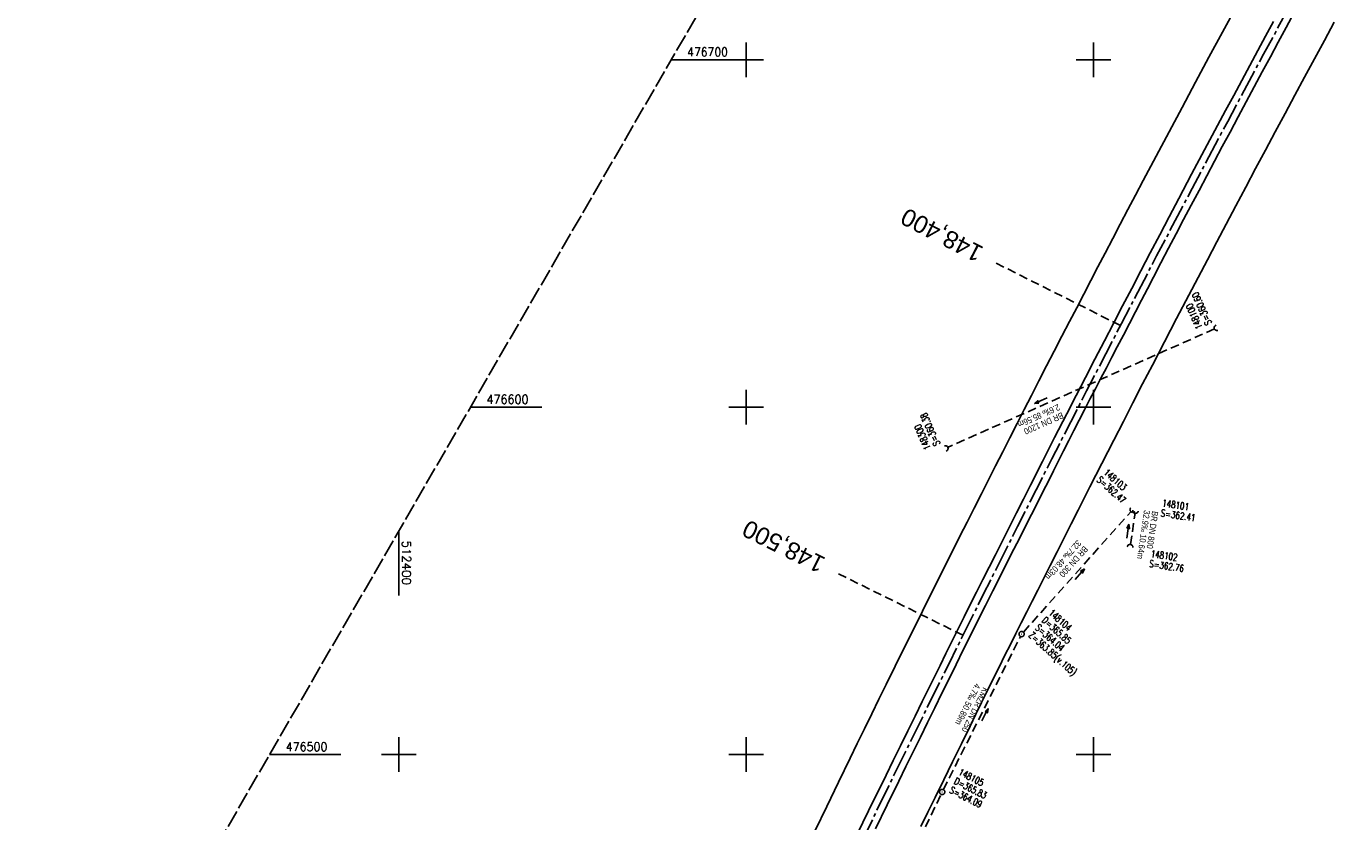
# Model space of a CAD drawing. Extents: x 512293 to 513004, y 476235 to 477180.
# Tile 2 of 5: x 512293 to 512673, y 476481 to 476710. Entities that reach past the tile are written whole.
import ezdxf
from ezdxf.enums import TextEntityAlignment as Align

# ---------------------------------------------------------------- set-up
doc = ezdxf.new("R2010")
doc.units = 0
doc.header["$LTSCALE"] = 10
doc.header["$MEASUREMENT"] = 0
for name, pattern in [('ACHSE', [5.5, 4, -0.5, 0.5, -0.5]), ('LT00', [0]), ('LT14', [0.6, 0.5, -0.1]), ('LT17', [0.15, 0.1, -0.05]), ('STRICHLINIE2', [0.375, 0.25, -0.125])]:
    doc.linetypes.add(name, pattern=pattern)
doc.layers.get('0').update_dxf_attribs({"linetype": 'LT00'})
for name, color, linetype in [('-AX-020', 250, 'ACHSE'), ('-Halt-Pfeil', 4, 'LT00'), ('-Haltung', 7, 'STRICHLINIE2'), ('-Haltungsbeschriftung', 140, 'LT00'), ('-Schachtbeschriftung', 5, 'LT00'), ('-ST-20', 30, 'LT17'), ('V88_AFBR_BAB', 1, 'LT00'), ('V88_KA_PRUF', 182, 'LT00'), ('V88_RASTER', 250, 'LT00'), ('V88_UK_DURCH', 182, 'LT00')]:
    doc.layers.add(name, color=color, linetype=linetype)
doc.layers.add('-BLATT_88-RAND', color=7, linetype='LT14', plot=False)
doc.styles.add('Beschrift', font='ARIAL.TTF')
doc.styles.add('Haltungsbeschriftung', font='ARIAL.TTF', dxfattribs={"width": 0.75})
doc.styles.add('schachtbeschriftung', font='romans.shx', dxfattribs={"width": 0.75, "height": 2})
doc.styles.get("Standard").update_dxf_attribs({"font": 'romans.shx'})

# ---------------------------------------------------------------- blocks, each defined once
blk = doc.blocks.new('SYMB0003')
at = {"color": 0, "linetype": 'ByBlock'}
for p, q in [((-0.015712, 0), (0.010166, 0.012015)), ((0, -0.021257), (-0.015712, 0)), ((0.010166, 0.012015), (0, -0.021257))]:
    blk.add_line(p, q, dxfattribs=at)
for points in [[(-0.031395, 0.499013), (-0.093691, 0.491144), (-0.154509, 0.475528), (-0.21289, 0.452414), (-0.267913, 0.422164), (-0.318712, 0.385257), (-0.364484, 0.342274), (-0.404509, 0.293893), (-0.438154, 0.240877), (-0.464888, 0.184062), (-0.484292, 0.124345), (-0.496058, 0.062667), (-0.5, 0)], [(-0.5, 0), (-0.496058, -0.062667), (-0.484292, -0.124345), (-0.464888, -0.184062), (-0.438154, -0.240877), (-0.404509, -0.293893), (-0.364485, -0.342274), (-0.318712, -0.385257), (-0.267914, -0.422164), (-0.21289, -0.452414), (-0.154509, -0.475529), (-0.093691, -0.491144), (-0.031395, -0.499014), (0.031395, -0.499014)], [(0.5, 0), (0.496057, 0.062667), (0.484292, 0.124345), (0.464888, 0.184062), (0.438153, 0.240877), (0.404509, 0.293893), (0.364484, 0.342274), (0.318712, 0.385257), (0.267913, 0.422164), (0.21289, 0.452414), (0.154509, 0.475528), (0.093691, 0.491144), (0.031395, 0.499013), (-0.031395, 0.499013)], [(0.031395, -0.499014), (0.093691, -0.491144), (0.154509, -0.475529), (0.21289, -0.452414), (0.267914, -0.422164), (0.318712, -0.385257), (0.364485, -0.342274), (0.404509, -0.293893), (0.438154, -0.240877), (0.464889, -0.184062), (0.484292, -0.124345), (0.496058, -0.062667), (0.5, 0)]]:
    blk.add_lwpolyline(points, dxfattribs=at)
blk = doc.blocks.new('SYMB1107')
at = {"color": 0, "linetype": 'ByBlock'}
for points in [[(-0.2, 0), (-0.196157, 0.039018), (-0.184776, 0.076537), (-0.166294, 0.111114), (-0.141421, 0.141421), (-0.111114, 0.166294), (-0.076537, 0.184776), (-0.039018, 0.196157), (0, 0.2)], [(0, 0.2), (0.039018, 0.196157), (0.076537, 0.184776), (0.111114, 0.166294), (0.141421, 0.141421), (0.166294, 0.111114), (0.184776, 0.076537), (0.196157, 0.039018), (0.2, 0)]]:
    blk.add_lwpolyline(points, dxfattribs=at)
blk = doc.blocks.new('SYMB0070')
at = {"color": 0, "linetype": 'ByBlock'}
for p, q in [((-0.5, 0), (0.2, 0)), ((0.5, 0), (0.2, 0.1)), ((0.2, 0.1), (0.2, 0)), ((0.468, 0), (0.21, 0.086)), ((0.21, 0.086), (0.21, -0.086)), ((0.21, -0.086), (0.468, 0)), ((0.22, -0.072), (0.437, 0)), ((0.23, -0.058), (0.405, 0)), ((0.24, -0.045), (0.374, 0)), ((0.342, 0), (0.25, 0.031)), ((0.25, 0.031), (0.25, -0.031)), ((0.25, -0.031), (0.342, 0)), ((0.26, -0.017), (0.31, 0)), ((0.27, -0.003), (0.279, 0))]:
    blk.add_line(p, q, dxfattribs=at)
for points in [[(0.2, 0), (0.2, -0.1), (0.5, 0)], [(0.437, 0), (0.22, 0.072), (0.22, -0.072)], [(0.405, 0), (0.23, 0.058), (0.23, -0.058)], [(0.374, 0), (0.24, 0.045), (0.24, -0.045)], [(0.31, 0), (0.26, 0.017), (0.26, -0.017)], [(0.279, 0), (0.27, 0.003), (0.27, -0.003)]]:
    blk.add_lwpolyline(points, dxfattribs=at)

msp = doc.modelspace()

# ---------------------------------------------------------------- linework, layer by layer
at = {"layer": '-AX-020', "ltscale": 0.2, "flags": 128}
msp.add_lwpolyline([(512885.85, 477104.51), (512876.28, 477089.44), (512864.58, 477070.92), (512852.94, 477052.36), (512841.35, 477033.77), (512829.82, 477015.15), (512818.35, 476996.49), (512806.94, 476977.79), (512795.6, 476959.05), (512789.64, 476949.14), (512778.41, 476930.34), (512767.24, 476911.5), (512756.13, 476892.61), (512745.1, 476873.69), (512734.14, 476854.72), (512723.25, 476835.72), (512712.42, 476816.68), (512701.67, 476797.59), (512690.98, 476778.47), (512680.37, 476759.31), (512669.82, 476740.11), (512659.35, 476720.87), (512648.95, 476701.6), (512638.61, 476682.28), (512628.35, 476662.93), (512618.16, 476643.54), (512608.04, 476624.11), (512597.99, 476604.65), (512588.01, 476585.15), (512578.1, 476565.61), (512568.26, 476546.04), (512558.5, 476526.43), (512548.8, 476506.79), (512539.18, 476487.11), (512529.63, 476467.4), (512520.15, 476447.65), (512510.75, 476427.87), (512501.42, 476408.05), (512492.16, 476388.2), (512482.97, 476368.31), (512473.85, 476348.4), (512464.81, 476328.44), (512455.84, 476308.46), (512447.42, 476289.52)], dxfattribs=at)
at = {"layer": '-BLATT_88-RAND'}
msp.add_lwpolyline([(512755.75, 477179.71), (512292.82, 476378.88), (512541.3, 476235.25), (513004.22, 477036.08), (512755.75, 477179.71)], dxfattribs=at)
at = {"layer": '-Haltung'}
for p, q in [((512634.82, 476622.55), (512558, 476588.41)), ((512579.8, 476535.23), (512610.78, 476569.95)), ((512610.61, 476560.44), (512611.95, 476569.48)), ((512556.77, 476489.88), (512578.96, 476534)), ((512535.27, 476445.41), (512556.11, 476488.54))]:
    msp.add_line(p, q, dxfattribs=at)
at = {"layer": '-ST-20', "ltscale": 2.5}
for p, q in [((512607.72, 476623.5), (512571.97, 476641.46)), ((512562.42, 476534.34), (512526.56, 476552.04))]:
    msp.add_line(p, q, dxfattribs=at)
at = {"layer": 'V88_AFBR_BAB'}
for points in [[(512519.82, 476478.17), (512523.19, 476485.08), (512526.55, 476491.99), (512529.92, 476498.9), (512531.99, 476503.16), (512534.07, 476507.41), (512536.15, 476511.67), (512538.23, 476515.92), (512540.31, 476520.17), (512542.92, 476525.46), (512545.53, 476530.74), (512548.15, 476536.02), (512550.77, 476541.31), (512552.91, 476545.62), (512555.06, 476549.92), (512557.21, 476554.23), (512559.37, 476558.53), (512561.54, 476562.83), (512563.59, 476566.9), (512565.64, 476570.95), (512567.7, 476575.01), (512569.76, 476579.07), (512571.82, 476583.12), (512573.88, 476587.17), (512575.93, 476591.21), (512577.98, 476595.26), (512580.04, 476599.3), (512582.11, 476603.34), (512584.29, 476607.61), (512586.49, 476611.87), (512588.69, 476616.13), (512590.89, 476620.4), (512593.1, 476624.66), (512595.14, 476628.6), (512597.18, 476632.54), (512599.22, 476636.48), (512601.27, 476640.42), (512603.32, 476644.35), (512605.51, 476648.53), (512607.7, 476652.7), (512609.89, 476656.88), (512612.09, 476661.05), (512614.3, 476665.21), (512618.03, 476672.25), (512621.76, 476679.28), (512625.51, 476686.31), (512629.35, 476693.52), (512633.21, 476700.73), (512637.08, 476707.93), (512639.95, 476713.27)], [(512669.26, 476710.84), (512666.43, 476705.57), (512663.59, 476700.31), (512660.76, 476695.04), (512657.94, 476689.78), (512655.12, 476684.52), (512652.3, 476679.26), (512649.49, 476674), (512646.65, 476668.67), (512643.81, 476663.34), (512640.97, 476658), (512638.15, 476652.66), (512635.46, 476647.56), (512632.78, 476642.45), (512630.1, 476637.35), (512627.42, 476632.24), (512623.91, 476625.51), (512620.41, 476618.79), (512616.92, 476612.06), (512614.13, 476606.67), (512611.34, 476601.28), (512608.57, 476595.89), (512605.8, 476590.49), (512602.37, 476583.79), (512598.96, 476577.08), (512595.57, 476570.37), (512593.55, 476566.37), (512591.54, 476562.38), (512589.53, 476558.38), (512587.51, 476554.39), (512585.5, 476550.4), (512583.92, 476547.28), (512582.35, 476544.17), (512580.77, 476541.06), (512579.2, 476537.94), (512577.63, 476534.82), (512576.06, 476531.71), (512574.5, 476528.59), (512572.81, 476525.19), (512571.13, 476521.8), (512569.46, 476518.4), (512567.79, 476515.01), (512566.12, 476511.61), (512564.46, 476508.2), (512561.94, 476503.05), (512559.42, 476497.9), (512556.9, 476492.75), (512554.38, 476487.6), (512552.33, 476483.42), (512550.28, 476479.24)]]:
    msp.add_lwpolyline(points, dxfattribs=at)
at = {"layer": 'V88_AFBR_BAB', "color": 0}
for points in [[(512651.78, 476711.03), (512649.53, 476706.83), (512647.28, 476702.63), (512644.96, 476698.32), (512642.65, 476694.02), (512640.33, 476689.71), (512638.02, 476685.4), (512635.71, 476681.09), (512631.97, 476674.08), (512628.23, 476667.05), (512624.51, 476660.02), (512621.77, 476654.83), (512619.04, 476649.63), (512616.32, 476644.44), (512613.6, 476639.24), (512610.97, 476634.2), (512608.34, 476629.16), (512605.71, 476624.11), (512603.1, 476619.07), (512600.39, 476613.82), (512597.68, 476608.58), (512594.99, 476603.33), (512592.29, 476598.07), (512588.8, 476591.23), (512585.32, 476584.39), (512581.85, 476577.55), (512579.82, 476573.54), (512577.8, 476569.53), (512575.78, 476565.52), (512573.75, 476561.51), (512571.73, 476557.5), (512569.93, 476553.92), (512568.12, 476550.35), (512566.32, 476546.77), (512564.52, 476543.19), (512562.72, 476539.6), (512560.93, 476536.02), (512559.22, 476532.56), (512557.51, 476529.11), (512555.81, 476525.65), (512554.1, 476522.19), (512552.4, 476518.73), (512550.71, 476515.27), (512548.62, 476511.02), (512546.52, 476506.77), (512544.43, 476502.51), (512542.35, 476498.26), (512540.26, 476494.01), (512535.24, 476483.74), (512530.24, 476473.47)], [(512537.27, 476478.65), (512540.6, 476485.5), (512543.94, 476492.34), (512546.01, 476496.57), (512548.08, 476500.79), (512550.16, 476505.01), (512552.23, 476509.24), (512554.31, 476513.46), (512556.35, 476517.62), (512558.39, 476521.78), (512560.44, 476525.93), (512562.49, 476530.09), (512564.55, 476534.24), (512566.69, 476538.54), (512568.85, 476542.85), (512571.01, 476547.15), (512573.18, 476551.45), (512575.35, 476555.74), (512577.04, 476559.08), (512578.74, 476562.42), (512580.43, 476565.75), (512582.13, 476569.09), (512583.82, 476572.43), (512585.51, 476575.77), (512586.98, 476578.69), (512588.45, 476581.62), (512589.92, 476584.54), (512591.39, 476587.46), (512592.87, 476590.38), (512594.35, 476593.3), (512595.84, 476596.21), (512597.39, 476599.25), (512598.96, 476602.27), (512600.53, 476605.3), (512602.11, 476608.33), (512603.68, 476611.35), (512605.26, 476614.37), (512606.84, 476617.4), (512608.57, 476620.74), (512610.3, 476624.08), (512612.03, 476627.42), (512613.76, 476630.76), (512615.49, 476634.1), (512617.23, 476637.44), (512619.4, 476641.58), (512621.57, 476645.72), (512623.75, 476649.85), (512625.93, 476653.98), (512628.12, 476658.12), (512630.35, 476662.34), (512632.59, 476666.55), (512634.82, 476670.77), (512637.06, 476674.99), (512639.31, 476679.2), (512641.62, 476683.53), (512643.93, 476687.85), (512646.25, 476692.17), (512648.57, 476696.49), (512650.89, 476700.81), (512653.17, 476705.06), (512655.46, 476709.32), (512657.75, 476713.57)]]:
    msp.add_lwpolyline(points, dxfattribs=at)
at = {"layer": 'V88_RASTER'}
for p, q in [((512500, 476705), (512500, 476695)), ((512600, 476695), (512600, 476705)), ((512478.45, 476700), (512505, 476700)), ((512595, 476700), (512605, 476700)), ((512500, 476605), (512500, 476595)), ((512600, 476595), (512600, 476605)), ((512441.16, 476600), (512420.64, 476600)), ((512505, 476600), (512495, 476600)), ((512605, 476600), (512595, 476600)), ((512400, 476545.79), (512400, 476564.29)), ((512400, 476495), (512400, 476505)), ((512500, 476505), (512500, 476495)), ((512600, 476495), (512600, 476505)), ((512362.84, 476500), (512383.36, 476500)), ((512395, 476500), (512405, 476500)), ((512495, 476500), (512505, 476500)), ((512595, 476500), (512605, 476500))]:
    msp.add_line(p, q, dxfattribs=at)

# ---------------------------------------------------------------- block references
at = {"layer": '-Halt-Pfeil', "yscale": 3.999999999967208, "zscale": 4}
for p, xscale, rotation in [((512584.81, 476601.85), 4.000000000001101, 203.9580090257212), ((512609.83, 476564.3), 4.000000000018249, 81.602269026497), ((512596.03, 476551.92), 4.000000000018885, 48.25375902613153), ((512568.76, 476511.49), 3.999999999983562, 63.30082902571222)]:
    msp.add_blockref('SYMB0070', p, dxfattribs=dict(at, xscale=xscale, rotation=rotation))
at = {"layer": 'V88_KA_PRUF', "xscale": 1.500000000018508, "yscale": 1.500000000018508, "zscale": 1.5, "rotation": 239.9696990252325}
for p in [(512579.3, 476534.67), (512556.43, 476489.21)]:
    msp.add_blockref('SYMB0003', p, dxfattribs=at)
at = {"layer": 'V88_UK_DURCH', "zscale": 4}
for p, xscale, yscale, rotation in [((512635.5, 476622.85), 4.000000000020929, 3.999999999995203, 108.8977848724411), ((512557.32, 476588.11), 3.99999999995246, 3.999999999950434, 289.3505481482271), ((512611.28, 476570.51), 3.999999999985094, 3.999999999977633, 137.0260811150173), ((512612.06, 476570.22), 3.999999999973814, 3.99999999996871, 169.1246538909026), ((512610.5, 476559.7), 3.99999999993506, 3.999999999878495, 354.618958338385)]:
    msp.add_blockref('SYMB1107', p, dxfattribs=dict(at, xscale=xscale, yscale=yscale, rotation=rotation))

# ---------------------------------------------------------------- texts
at = {"layer": '-Haltungsbeschriftung', "style": 'Haltungsbeschriftung', "width": 0.75}
for s, rotation, p in [('2.6‰ 85.56m', 203.958, (512589.78, 476600.93)), ('BR DN 1200', 203.958, (512590.82, 476598.59)), ('32.9‰ 10.64m', 261.6023, (512614.53, 476570.42)), ('BR DN 800', 261.6023, (512616.86, 476570.17)), ('32.7‰ 48.03m', 228.2538, (512595.31, 476561.89)), ('BR DN 300', 228.2538, (512597.22, 476560.18)), ('4.7‰ 50.89m', 243.3008, (512565.95, 476520.64)), ('KMZR DN 250', 243.3008, (512568.24, 476519.49))]:
    msp.add_text(s, height=1.8, rotation=rotation, dxfattribs=at).set_placement(p)
at = {"layer": '-Schachtbeschriftung', "style": 'schachtbeschriftung', "width": 0.75}
for s, rotation, p in [('S=360.60', 113.958, (512634.11, 476624.14)), ('148100', 113.958, (512631.47, 476622.98)), ('S=360.38', 113.958, (512555.92, 476589.4)), ('148300', 113.958, (512553.29, 476588.23)), ('148103', 318.2538, (512602.68, 476580.93)), ('S=362.47', 318.2538, (512600.76, 476578.78)), ('S=362.41', 351.6023, (512619.24, 476568.58)), ('148101', 351.6023, (512619.66, 476571.43)), ('S=362.76', 351.6023, (512615.92, 476554.01)), ('148102', 351.6023, (512616.34, 476556.86)), ('148104', 318.2538, (512586.86, 476540.51)), ('S=364.04', 318.2538, (512583.02, 476536.22)), ('D=365.85', 318.2538, (512584.94, 476538.36)), ('Z=363.85(v.105)', 318.2538, (512581.1, 476534.07)), ('148105', 333.3008, (512560.92, 476494.24)), ('D=365.83', 333.3008, (512559.63, 476491.67)), ('S=364.09', 333.3008, (512558.34, 476489.09))]:
    msp.add_text(s, height=2, rotation=rotation, dxfattribs=at).set_placement(p)
at = {"layer": '-ST-20', "style": 'Beschrift'}
for s, rotation, p in [('148,400', 152.5923, (512567.51, 476643.7)), ('148,500', 153.545, (512522.08, 476554.25))]:
    msp.add_text(s, height=5, rotation=rotation, dxfattribs=at).set_placement(p, align=Align.MIDDLE_LEFT)
at = {"layer": 'V88_RASTER'}
for s, rotation, width, p in [(' 476700', 359.9978, 0.911, (512481.47, 476701)), (' 476600', 359.9978, 0.941, (512423.66, 476601)), (' 512400', 270.0009, 0.994, (512401, 476563.29)), (' 476500', 359.9978, 0.934, (512365.86, 476501))]:
    msp.add_text(s, height=2.5, rotation=rotation, dxfattribs=dict(at, width=width)).set_placement(p)

doc.saveas('drawing.dxf')
